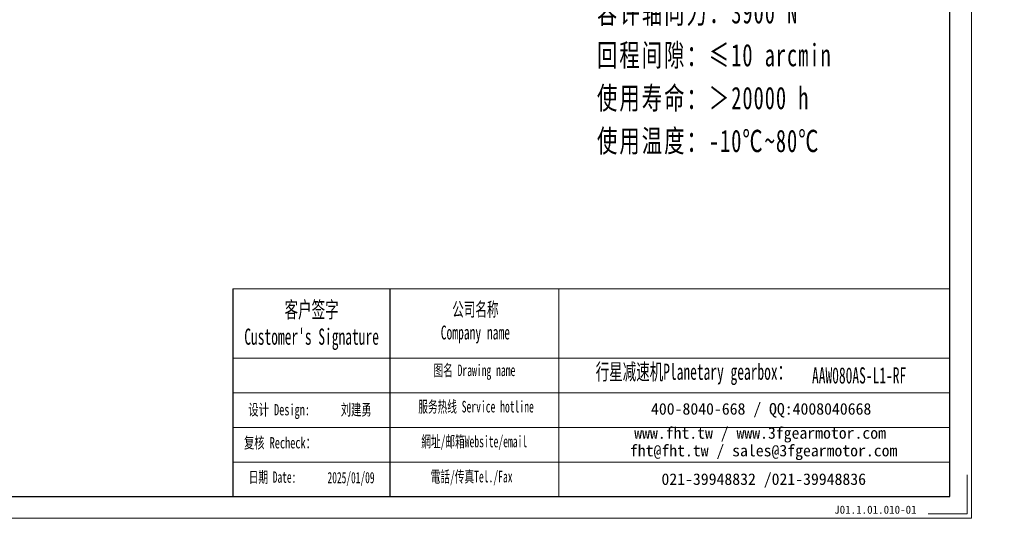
# Model space of a CAD drawing. Header units: millimetres. Extents: x -27 to 572, y -8 to 406.
# Tile 5 of 8: x 255 to 572, y -8 to 153. Entities that reach past the tile are written whole.
import ezdxf

# ---------------------------------------------------------------- set-up
doc = ezdxf.new("R2010")
doc.units = ezdxf.units.MM
doc.layers.add('6文字层', color=3, linetype='Continuous')
doc.layers.add('7标注层', color=4, linetype='Continuous')
for name, color, linetype, lineweight in [('SLD-0', 7, 'Continuous', 18), ('图框_外框线', 7, 'Continuous', 18), ('尺寸线层', 3, 'Continuous', 18)]:
    doc.layers.add(name, color=color, linetype=linetype, lineweight=lineweight)
doc.styles.add('SLDTEXTSTYLE4', font='SimSun.ttf', dxfattribs={"width": 0.611111})
doc.styles.get("Standard").update_dxf_attribs({"font": 'SimSun.ttf'})
doc.styles.add('标准', font='txt', dxfattribs={"width": 0.667})
doc.styles.add('样式 1', font='SimSun.ttf')

msp = doc.modelspace()

# ---------------------------------------------------------------- linework, layer by layer
msp.add_line((374.14027, 65.89717), (374.14027, -1.05383))
at = {"layer": '7标注层', "color": 0}
msp.add_line((323.6362, 65.89717), (323.6362, -1.04239), dxfattribs=at)
at = {"layer": '图框_外框线'}
for p, q in [((323.6362, 65.89717), (374.14027, 65.89717)), ((374.14027, 65.89717), (374.14027, -1.04239)), ((374.14027, 65.89717), (554.45431, 65.89717)), ((428.55501, 65.89717), (428.55501, -1.04239)), ((323.6362, 43.55939), (374.14027, 43.55939)), ((374.14027, 43.55939), (554.45431, 43.55939)), ((323.6362, 32.3905), (554.45431, 32.3905)), ((323.6362, 21.2216), (554.45431, 21.2216)), ((323.6362, 10.05271), (554.45431, 10.05271))]:
    msp.add_line(p, q, dxfattribs=at)
at = {"layer": '图框_外框线', "color": 3}
msp.add_lwpolyline([(-24.29176, -8.01523), (561.42716, -8.01523), (561.42716, 406.17172), (-24.29176, 406.17172)], close=True, dxfattribs=at)
at = {"layer": '图框_外框线', "color": 3, "lineweight": 25}
msp.add_lwpolyline([(10.57246, -1.04239), (554.45431, -1.04239), (554.45431, 399.19887), (10.57246, 399.19887)], close=True, dxfattribs=at)
at = {"layer": '图框_外框线', "color": 3}
msp.add_lwpolyline([(560.03259, 5.93046), (560.03259, -6.62066), (547.48147, -6.62066)], dxfattribs=at)

# ---------------------------------------------------------------- texts
at = {"layer": '6文字层', "insert": (517.17838, -3.93791), "char_height": 2.6006543, "width": 45.0479332, "attachment_point": 1, "style": '样式 1'}
msp.add_mtext('J01.1.01.010-01', dxfattribs=at)
at = {"layer": 'SLD-0', "color": 1, "attachment_point": 2, "style": 'SLDTEXTSTYLE4'}
for s, insert, char_height, width in [("{\\fSimSun|b1|i0|c134|p2;客户签字\\PCustomer's Signature}", (348.97528, 61.76459), 5.2121489, 64.8396703), ('{\\fSimSun|b1|i0|c134|p2;公司名称\\PCompany name}', (401.69275, 61.4879), 4.4675562, 57.8409043), ('{\\fSimSun|b1|i0|c134|p2;图名 Drawing name}', (401.38738, 41.50056), 3.7229635, 47.6118055), ('{\\fSimSun|b1|i0|c134|p2;  \\H1.1667x;行星减速机Planetary gearbox\\fSimSun|b0|i0|c134|p2;：}', (470.02254, 41.78774), 4.4675562, 70.2641166), ('\\pt26.06074;AAW080AS-L1-RF', (525.21729, 40.60158), 5.2121489, 37.9313094), ('{\\fNSimSun|b0|i0|c134|p49;\\W0.667;设计 \\fNSimSun|b0|i0|c0|p49;Design:      \\fNSimSun|b0|i0|c134|p49;刘建勇}', (348.45968, 28.77556), 3.64091599, 84.0271962), ('{\\fSimSun|b1|i0|c134|p2;服务热线 Service hotline}', (401.91532, 29.79378), 3.7229635, 53.0441252), ('{\\fSimSun|b1|i0|c134|p2;網址/邮箱Website/email}', (401.33562, 18.57707), 3.7229635, 55.2139417), ('{\\fNSimSun|b0|i0|c134|p49;\\W0.667;复核 Recheck：}', (338.7798, 18.13305), 3.640916, 84.0271962), ('{\\fNSimSun|b0|i0|c134|p49;日期 Date:}', (336.39503, 7.0679), 3.640916, 84.0271962), ('2025/01/09', (361.66614, 6.90112), 3.640916, 84.0271962), ('{\\fSimSun|b1|i0|c134|p2;電話/传真Tel./Fax}', (400.50151, 7.27291), 3.7229635, 55.8780036)]:
    msp.add_mtext(s, dxfattribs=dict(at, insert=insert, char_height=char_height, width=width))
at = {"layer": 'SLD-0', "color": 1, "char_height": 3.7229635, "attachment_point": 2}
for s, insert, width in [('{\\fSimSun|b1|i0|c134|p2;400-8040-668 / QQ:4008040668}', (493.68778, 29.0824), 108.395607), ('{\\fSimSun|b1|i0|c134|p2;www.fht.tw / www.3fgearmotor.com }', (493.3445, 21.32797), 108.5176305), ('\\pt44.67556;{\\fSimSun|b1|i0|c134|p2;fht@fht.tw / sales@3fgearmotor.com }', (494.47911, 15.65888), 108.5176305), ('{\\fSimSun|b1|i0|c134|p2;021-39948832 /021-39948836 }', (494.51804, 6.45891), 82.8614199)]:
    msp.add_mtext(s, dxfattribs=dict(at, insert=insert, width=width))
at = {"layer": '尺寸线层', "insert": (440.83002, 241.38004), "char_height": 4.2, "width": 107.2555159, "attachment_point": 1, "line_spacing_factor": 1.15057, "style": '标准'}
msp.add_mtext('{\\fNSimSun|b0|i0|c134|p49;\\H1.71429x;\\T1.1;性能参数：\\P减速比：1:6-20\\P额定输出力矩：49-78.5 N.m\\P最大加速力矩：2.5倍额定扭矩\\P额定输入转速：3000 rpm\\P容许径向力：3900 N\\P容许轴向力：3900 N\\P回程间隙：≤10 arcmin\\P使用寿命：＞20000 h\\P使用温度：-10℃~80℃}', dxfattribs=at)

doc.saveas('drawing.dxf')
